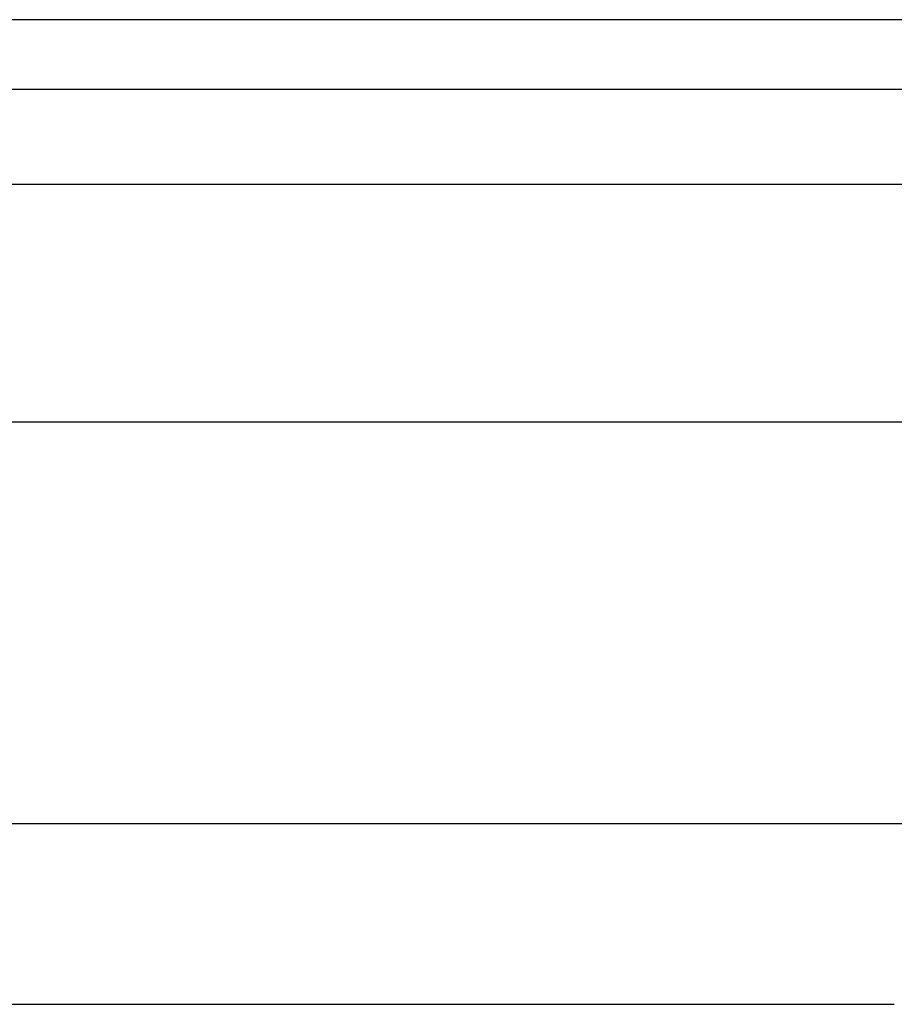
# Model space of a CAD drawing. Header units: inches. Extents: x 6 to 216, y 11 to 118.
# Tile 110 of 212: x 21.986 to 22.842, y 78.815 to 79.779. Entities that reach past the tile are written whole.
import ezdxf

# ---------------------------------------------------------------- set-up
doc = ezdxf.new("R2010")
doc.units = ezdxf.units.IN
doc.header["$MEASUREMENT"] = 0
doc.layers.add('Visible Edges(ANSI)', color=7, linetype='Continuous', lineweight=25)
doc.layers.add('Visible Tangent Edges(ANSI)', color=7, linetype='Continuous', lineweight=25)

msp = doc.modelspace()

# ---------------------------------------------------------------- linework, layer by layer
at = {"layer": 'Visible Edges(ANSI)'}
for p, q in [((41.3062, 79.77873), (5.7102, 79.77873)), ((5.7102, 79.71073), (41.3062, 79.71073)), ((6.44591, 79.38503), (23.14026, 79.38503)), ((23.12434, 78.99133), (6.44591, 78.99133)), ((7.76331, 78.81473), (22.84233, 78.81473))]:
    msp.add_line(p, q, dxfattribs=at)
at = {"layer": 'Visible Tangent Edges(ANSI)'}
msp.add_line((5.7102, 79.61773), (41.3062, 79.61773), dxfattribs=at)

doc.saveas('drawing.dxf')
